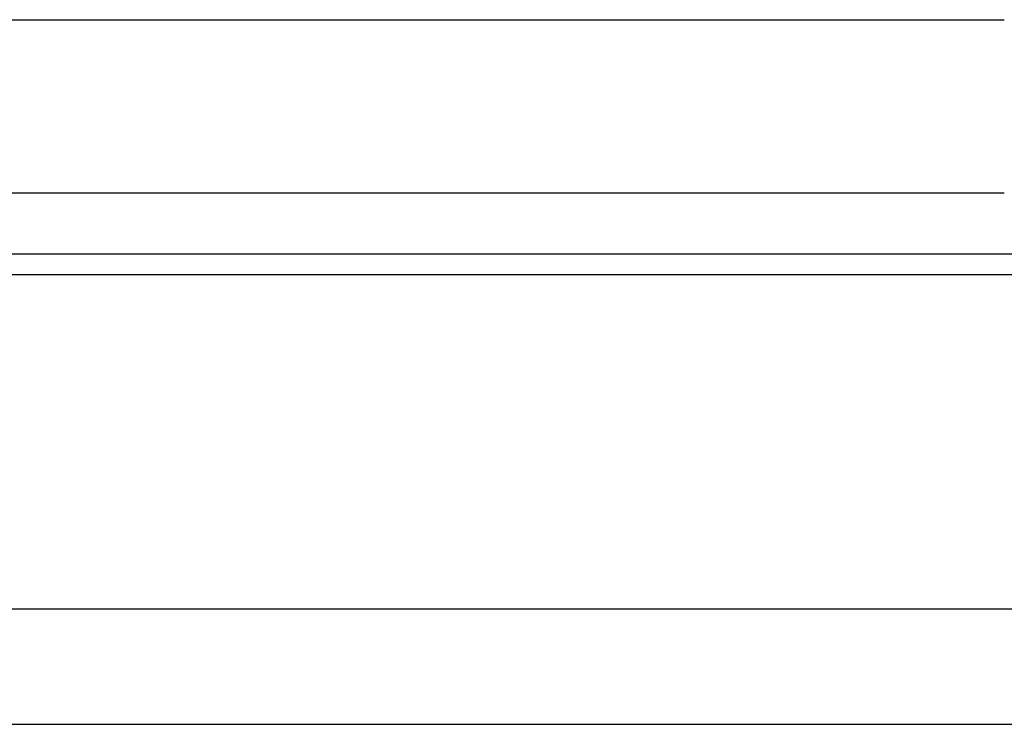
# Model space of a CAD drawing. Header units: millimetres. Extents: x 17 to 274, y -216 to -130.
# Tile 49 of 52: x 224.93 to 233.45, y -202.96 to -196.86. Entities that reach past the tile are written whole.
import ezdxf

# ---------------------------------------------------------------- set-up
doc = ezdxf.new("R2010")
doc.units = ezdxf.units.MM
doc.header["$LTSCALE"] = 0.15
doc.layers.add('OUT', color=3, linetype='CONTINUOUS')

msp = doc.modelspace()

# ---------------------------------------------------------------- linework, layer by layer
at = {"layer": 'OUT', "color": 0, "linetype": 'Continuous'}
msp.add_line((186.7471, -196.8582), (233.4471, -196.8582), dxfattribs=at)
at = {"layer": 'OUT', "color": 0}
for p, q in [((186.7471, -198.3582), (233.4471, -198.3582)), ((143.8172, -198.885), (274.0971, -198.885)), ((143.8124, -199.065), (274.0971, -199.065)), ((143.2492, -201.9582), (274.0971, -201.9582)), ((109.0971, -202.9582), (274.0971, -202.9582))]:
    msp.add_line(p, q, dxfattribs=at)

doc.saveas('drawing.dxf')
